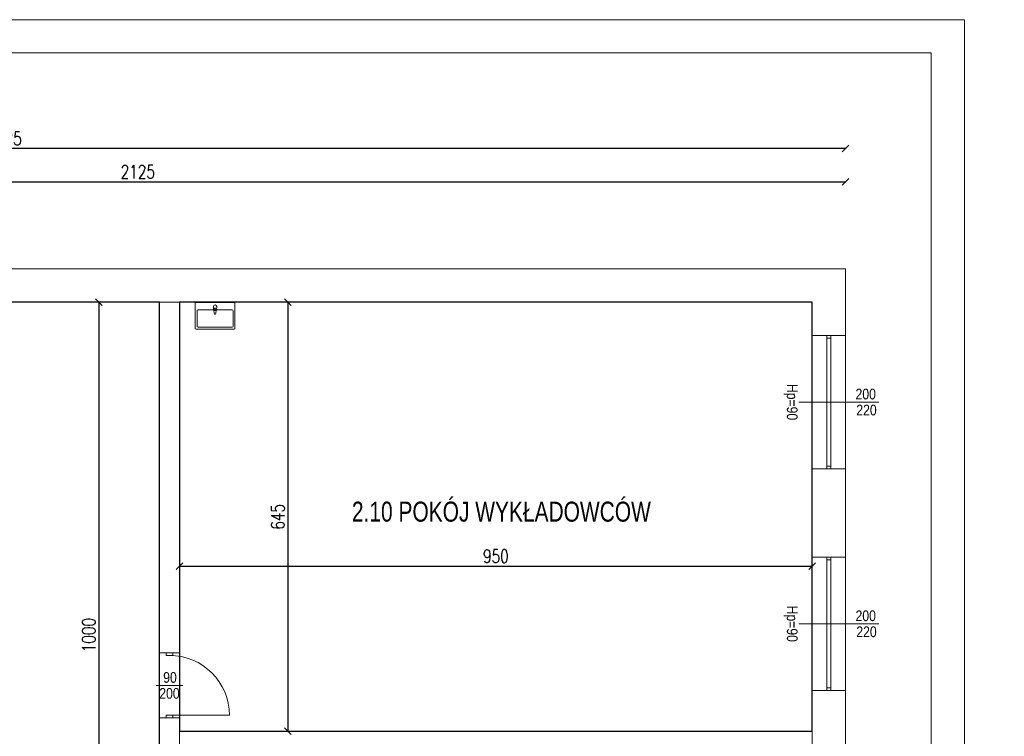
# Model space of a CAD drawing. Header units: metres. Extents: x 8472212 to 8494180, y 5728195 to 5779639.
# Tile 29 of 106: x 8477160 to 8478638, y 5735755 to 5736831. Entities that reach past the tile are written whole.
import ezdxf
from ezdxf.enums import TextEntityAlignment as Align

# ---------------------------------------------------------------- set-up
doc = ezdxf.new("R2010")
doc.units = ezdxf.units.M
doc.header["$MEASUREMENT"] = 0
doc.layers.get('0').update_dxf_attribs({"color": 250, "linetype": 'CONTINUOUS'})
doc.layers.get('Defpoints').update_dxf_attribs({"linetype": 'CONTINUOUS'})
doc.layers.add('!!powierzchnie', color=31, linetype='CONTINUOUS', plot=False)
for name, color, linetype, lineweight in [('!działowe', 253, 'CONTINUOUS', 13), ('!opisy', 255, 'CONTINUOUS', 9), ('!parapety', 21, 'CONTINUOUS', 9), ('!stolarka zew', 4, 'CONTINUOUS', 9), ('!ściany konstrukcyjne', 7, 'CONTINUOUS', 18), ('000 RZUTY STOLARKA DRZWIOWA WEW', 151, 'CONTINUOUS', 9), ('0A_MJ_tabelka', 252, 'CONTINUOUS', 5), ('0A_NIEwidoczne', 222, 'CONTINUOUS', 0), ('A_WYPOSAZENIE_Nr_pióra__21', 7, 'CONTINUOUS', 0), ('opisy', 2, 'CONTINUOUS', 5), ('opisy ramki linie', 101, 'CONTINUOUS', 5)]:
    doc.layers.add(name, color=color, linetype=linetype, lineweight=lineweight)
doc.layers.add('!montaz', color=253, linetype='CONTINUOUS', lineweight=9, transparency=0.5)
doc.styles.add('opis mały', font='ARIALN.TTF', dxfattribs={"height": 16})
doc.styles.get("Standard").update_dxf_attribs({"font": 'Simplex.SHX', "width": 0.75})
doc.dimstyles.new('ISO-25', dxfattribs={"dimtxt": 20, "dimasz": 10, "dimexe": 1.25, "dimexo": 0.625, "dimgap": 5, "dimtad": 1, "dimdec": 0, "dimtxsty": 'Standard', "dimblk": 'OBLIQUE', "dimcen": 2.5, "dimse1": 1, "dimse2": 1, "dimadec": 0, "dimazin": 0, "dimtfac": 1, "dimtdec": 0, "dimtmove": 0, "dimatfit": 3, "dimfxl": 1, "dimarcsym": 0})

# ---------------------------------------------------------------- blocks, each defined once
blk = doc.blocks.new('_Oblique')
at = {"color": 0, "linetype": 'ByBlock', "lineweight": -2}
blk.add_line((-0.5, -0.5), (0.5, 0.5), dxfattribs=at)
blk = doc.blocks.new('*D513')
at = {"layer": '!opisy', "color": 0, "linetype": 'Continuous', "lineweight": -2, "transparency": 16777216}
blk.add_line((8477278.3, 5736406.8), (8477278.3, 5735406.8), dxfattribs=at)
at = {"layer": 'Defpoints', "color": 0, "linetype": 'Continuous', "transparency": 16777216}
for p in [(8477369.5, 5736406.8), (8477069.5, 5735406.8), (8477278.3, 5735406.8)]:
    blk.add_point(p, dxfattribs=at)
at = {"layer": '!opisy', "color": 0, "linetype": 'Continuous', "lineweight": -2, "transparency": 16777216, "xscale": 10, "yscale": 10, "zscale": 10}
for p, rotation in [((8477278.3, 5736406.8), 90), ((8477278.3, 5735406.8), 270)]:
    blk.add_blockref('_Oblique', p, dxfattribs=dict(at, rotation=rotation))
at = {"layer": '!opisy', "color": 0, "linetype": 'Continuous', "transparency": 16777216, "insert": (8477263.3, 5735906.8), "char_height": 20, "attachment_point": 5, "rotation": 90}
blk.add_mtext('1000', dxfattribs=at)
blk = doc.blocks.new('*D533')
at = {"layer": '!opisy', "color": 0, "linetype": 'Continuous', "lineweight": -2, "transparency": 16777216}
blk.add_line((8477399.5, 5736010.2), (8478349.5, 5736010.2), dxfattribs=at)
at = {"layer": 'Defpoints', "color": 0, "linetype": 'Continuous', "transparency": 16777216}
for p in [(8477399.5, 5736406.8), (8478349.5, 5736406.8), (8478349.5, 5736010.2)]:
    blk.add_point(p, dxfattribs=at)
at = {"layer": '!opisy', "color": 0, "linetype": 'Continuous', "lineweight": -2, "transparency": 16777216, "xscale": 10, "yscale": 10, "zscale": 10, "rotation": 180}
blk.add_blockref('_Oblique', (8477399.5, 5736010.2), dxfattribs=at)
at = {"layer": '!opisy', "color": 0, "linetype": 'Continuous', "lineweight": -2, "transparency": 16777216, "xscale": 10, "yscale": 10, "zscale": 10}
blk.add_blockref('_Oblique', (8478349.5, 5736010.2), dxfattribs=at)
at = {"layer": '!opisy', "color": 0, "linetype": 'Continuous', "transparency": 16777216, "insert": (8477874.5, 5736025.2), "char_height": 20, "attachment_point": 5}
blk.add_mtext('950', dxfattribs=at)
blk = doc.blocks.new('*D534')
at = {"layer": '!opisy', "color": 0, "linetype": 'Continuous', "lineweight": -2, "transparency": 16777216}
blk.add_line((8476274.5, 5736587.7), (8478399.5, 5736587.7), dxfattribs=at)
at = {"layer": 'Defpoints', "color": 0, "linetype": 'Continuous', "transparency": 16777216}
for p in [(8478399.5, 5736587.7), (8476274.5, 5736298.2), (8478399.5, 5736298.2)]:
    blk.add_point(p, dxfattribs=at)
at = {"layer": '!opisy', "color": 0, "linetype": 'Continuous', "lineweight": -2, "transparency": 16777216, "xscale": 10, "yscale": 10, "zscale": 10, "rotation": 180}
blk.add_blockref('_Oblique', (8476274.5, 5736587.7), dxfattribs=at)
at = {"layer": '!opisy', "color": 0, "linetype": 'Continuous', "lineweight": -2, "transparency": 16777216, "xscale": 10, "yscale": 10, "zscale": 10}
blk.add_blockref('_Oblique', (8478399.5, 5736587.7), dxfattribs=at)
at = {"layer": '!opisy', "color": 0, "linetype": 'Continuous', "transparency": 16777216, "insert": (8477337, 5736602.7), "char_height": 20, "attachment_point": 5}
blk.add_mtext('2125', dxfattribs=at)
blk = doc.blocks.new('*D536')
at = {"layer": '!opisy', "color": 0, "linetype": 'Continuous', "lineweight": -2, "transparency": 16777216}
blk.add_line((8478399.5, 5736637.7), (8475874.5, 5736637.7), dxfattribs=at)
at = {"layer": 'Defpoints', "color": 0, "linetype": 'Continuous', "transparency": 16777216}
for p in [(8475874.5, 5736637.7), (8478399.5, 5736348.2), (8475874.5, 5735348.2)]:
    blk.add_point(p, dxfattribs=at)
at = {"layer": '!opisy', "color": 0, "linetype": 'Continuous', "lineweight": -2, "transparency": 16777216, "xscale": 10, "yscale": 10, "zscale": 10, "rotation": 180}
blk.add_blockref('_Oblique', (8475874.5, 5736637.7), dxfattribs=at)
at = {"layer": '!opisy', "color": 0, "linetype": 'Continuous', "lineweight": -2, "transparency": 16777216, "xscale": 10, "yscale": 10, "zscale": 10}
blk.add_blockref('_Oblique', (8478399.5, 5736637.7), dxfattribs=at)
at = {"layer": '!opisy', "color": 0, "linetype": 'Continuous', "transparency": 16777216, "insert": (8477137, 5736652.7), "char_height": 20, "attachment_point": 5}
blk.add_mtext('2525', dxfattribs=at)
blk = doc.blocks.new('*D537')
at = {"layer": '!opisy', "color": 0, "linetype": 'Continuous', "lineweight": -2, "transparency": 16777216}
blk.add_line((8477562, 5736406.8), (8477562, 5735762.3), dxfattribs=at)
at = {"layer": 'Defpoints', "color": 0, "linetype": 'Continuous', "transparency": 16777216}
for p in [(8477399.5, 5736406.8), (8477399.5, 5735762.3), (8477562, 5735762.3)]:
    blk.add_point(p, dxfattribs=at)
at = {"layer": '!opisy', "color": 0, "linetype": 'Continuous', "lineweight": -2, "transparency": 16777216, "xscale": 10, "yscale": 10, "zscale": 10}
for p, rotation in [((8477562, 5736406.8), 90), ((8477562, 5735762.3), 270)]:
    blk.add_blockref('_Oblique', p, dxfattribs=dict(at, rotation=rotation))
at = {"layer": '!opisy', "color": 0, "linetype": 'Continuous', "transparency": 16777216, "insert": (8477547, 5736084.5), "char_height": 20, "attachment_point": 5, "rotation": 90}
blk.add_mtext('645', dxfattribs=at)
blk = doc.blocks.new('*U443')
at = {"layer": '!parapety'}
for p, q in [((7761.5, -4380.1), (7961.5, -4380.1)), ((7761.5, -4430.1), (7961.5, -4430.1))]:
    blk.add_line(p, q, dxfattribs=at)
at = {"layer": '!stolarka zew'}
for p, q in [((7961.5, -4402.1), (7761.5, -4402.1)), ((7765.5, -4402.1), (7765.5, -4408.1)), ((7957.5, -4402.1), (7957.5, -4408.1)), ((7961.5, -4408.1), (7761.5, -4408.1))]:
    blk.add_line(p, q, dxfattribs=at)
at = {"layer": '!ściany konstrukcyjne'}
for p, q in [((7761.5, -4430.1), (7761.5, -4380.1)), ((7961.5, -4430.1), (7961.5, -4380.1))]:
    blk.add_line(p, q, dxfattribs=at)
at = {"layer": 'opisy ramki linie'}
for p, q in [((7861.5, -4330.1), (7861.5, -4380.1)), ((7861.5, -4380.1), (7861.5, -4450.1))]:
    blk.add_line(p, q, dxfattribs=at)
at = {"layer": 'opisy', "style": 'opis mały', "flags": 8}
for tag, p in [('SZEROKOŚĆ_OKNO', (7857.5, -4365.1)), ('WYSOKOŚĆ_OKNO', (7881.5, -4363.9))]:
    blk.add_attdef(tag, p, '', height=16, rotation=90, dxfattribs=at)
blk.add_attdef('WYSOKOŚĆ_PARAPETU', text='', height=16, dxfattribs=at).set_placement((7861.5, -4460.1), align=Align.MIDDLE_CENTER)
blk = doc.blocks.new('*U450')
at = {"layer": '!parapety'}
for p, q in [((7761.5, -4380.1), (7961.5, -4380.1)), ((7761.5, -4430.1), (7961.5, -4430.1))]:
    blk.add_line(p, q, dxfattribs=at)
at = {"layer": '!stolarka zew'}
for p, q in [((7961.5, -4402.1), (7761.5, -4402.1)), ((7765.5, -4402.1), (7765.5, -4408.1)), ((7957.5, -4402.1), (7957.5, -4408.1)), ((7961.5, -4408.1), (7761.5, -4408.1))]:
    blk.add_line(p, q, dxfattribs=at)
at = {"layer": '!ściany konstrukcyjne'}
for p, q in [((7761.5, -4430.1), (7761.5, -4380.1)), ((7961.5, -4430.1), (7961.5, -4380.1))]:
    blk.add_line(p, q, dxfattribs=at)
at = {"layer": 'opisy ramki linie'}
for p, q in [((7861.5, -4330.1), (7861.5, -4380.1)), ((7861.5, -4380.1), (7861.5, -4450.1))]:
    blk.add_line(p, q, dxfattribs=at)
at = {"layer": 'opisy', "style": 'opis mały', "flags": 8}
for tag, p in [('SZEROKOŚĆ_OKNO', (7857.5, -4365.1)), ('WYSOKOŚĆ_OKNO', (7881.5, -4363.9))]:
    blk.add_attdef(tag, p, '', height=16, rotation=90, dxfattribs=at)
blk.add_attdef('WYSOKOŚĆ_PARAPETU', text='', height=16, dxfattribs=at).set_placement((7861.5, -4460.1), align=Align.MIDDLE_CENTER)
blk = doc.blocks.new('*U691')
for p, q in [((44, 5), (40, 5)), ((44, -5), (44, 5)), ((134, -5), (134, 5)), ((134, 5), (138, 5)), ((134, 0), (134, -90)), ((44, -5), (40, -5)), ((134, -5), (138, -5))]:
    blk.add_line(p, q)
blk.add_arc((134, 0), 90, 180, 270)
at = {"layer": 'opisy'}
blk.add_line((89, -20), (89, 20), dxfattribs=at)
at = {"layer": 'opisy', "style": 'opis mały', "flags": 8}
for tag, p in [('SZEROKOŚĆ_DRZWI_AUTO', (85.1, -0.7)), ('WYSOKOŚĆ_DRZWI', (109, 0))]:
    blk.add_attdef(tag, text='', height=16, rotation=90, dxfattribs=at).set_placement(p, align=Align.CENTER)
blk = doc.blocks.new('Umywalka 20_2')
at = {"layer": 'A_WYPOSAZENIE_Nr_pióra__21', "color": 7, "linetype": 'Continuous', "lineweight": 0}
for p, q in [((-285, 0), (285, 0)), ((-300, -385), (-300, -15)), ((-270, -355), (-270, -125)), ((-255, -110), (255, -110)), ((-25, -60), (-21, -102)), ((-18, -111), (-11, -164)), ((-14, -100), (-14, -85)), ((-14, -85), (14, -85)), ((11, -164), (18, -111)), ((14, -85), (14, -100)), ((21, -102), (25, -60)), ((270, -125), (270, -355)), ((300, -15), (300, -385)), ((285, -400), (-285, -400)), ((255, -370), (-255, -370))]:
    blk.add_line(p, q, dxfattribs=at)
for centre, radius, start, end in [((-285, -15), 15, 90, 180), ((285, -15), 15, 0, 90), ((-255, -125), 15, 90, 180), ((0, -60), 25, 0, 180), ((0, -100), 21.1, 185.1696, 212.771), ((0, -100), 21.1, 212.771, 327.229), ((0, -100), 13.6, 180, 0), ((0, -100), 21.1, 327.229, 354.8304), ((255, -125), 15, 0, 90), ((0, -163), 11.2, 187.1389, 352.8611), ((-285, -385), 15, 180, 270), ((-255, -355), 15, 180, 270), ((255, -355), 15, 270, 0), ((285, -385), 15, 270, 0)]:
    blk.add_arc(centre, radius, start, end, dxfattribs=at)

msp = doc.modelspace()

# ---------------------------------------------------------------- linework, layer by layer
at = {"layer": '!!powierzchnie', "linetype": 'Continuous'}
for points in [[(8476654.5, 5735406.8), (8476654.5, 5734696.8), (8477369.5, 5734696.8), (8477369.5, 5736406.8), (8477069.5, 5736406.8), (8477069.5, 5735406.8), (8476654.5, 5735406.8)], [(8477399.5, 5736406.8), (8477399.5, 5735762.3), (8478349.5, 5735762.3), (8478349.5, 5736406.8), (8477399.5, 5736406.8)]]:
    msp.add_lwpolyline(points, dxfattribs=at)
at = {"layer": '!działowe', "linetype": 'Continuous'}
msp.add_line((8477399.5, 5735762.3), (8478349.5, 5735762.3), dxfattribs=at)
at = {"layer": '!ściany konstrukcyjne', "linetype": 'Continuous'}
for p, q in [((8477369.5, 5735880.3), (8477369.5, 5736406.8)), ((8477399.5, 5736406.8), (8477399.5, 5735880.3)), ((8477399.5, 5735880.3), (8477369.5, 5735880.3)), ((8477369.5, 5735692.3), (8477369.5, 5735782.3)), ((8477399.5, 5735782.3), (8477369.5, 5735782.3)), ((8477399.5, 5735782.3), (8477399.5, 5735692.3))]:
    msp.add_line(p, q, dxfattribs=at)
for points in [[(8476274.5, 5736456.8), (8478399.5, 5736456.8), (8478399.5, 5736356.8)], [(8476324.5, 5736406.8), (8478349.5, 5736406.8), (8478349.5, 5736356.8)], [(8478349.5, 5736156.8), (8478349.5, 5736023.8)], [(8478399.5, 5736156.8), (8478399.5, 5736023.8)], [(8478349.5, 5735823.8), (8478349.5, 5735691.8)], [(8478399.5, 5735823.8), (8478399.5, 5735691.8)]]:
    msp.add_lwpolyline(points, dxfattribs=at)
at = {"layer": '0A_MJ_tabelka', "color": 7, "lineweight": 0}
msp.add_line((8478528, 5736781.1), (8475658, 5736781.1), dxfattribs=at)
at = {"layer": '0A_MJ_tabelka', "color": 7}
msp.add_line((8478528, 5736781.1), (8478528, 5732681.1), dxfattribs=at)
at = {"layer": '0A_NIEwidoczne', "lineweight": 0}
for q in [(8475608, 5736831.1), (8478578, 5732631.1)]:
    msp.add_line((8478578, 5736831.1), q, dxfattribs=at)

# ---------------------------------------------------------------- block references
at = {"layer": '!montaz', "linetype": 'Continuous', "lineweight": 0, "xscale": -0.1, "yscale": 0.1, "zscale": 100}
msp.add_blockref('Umywalka 20_2', (8477452.9, 5736406.1), dxfattribs=at)
at = {"layer": '!ściany konstrukcyjne'}
ref = msp.add_blockref('*U443', (8482779.6, 5744118.2), dxfattribs=dict(at, rotation=270))
ref.add_attrib('WYSOKOŚĆ_OKNO', '220', (8478415.7, 5736236.8), dxfattribs={"layer": 'opisy', "height": 16, "style": 'opis mały'})
ref.add_attrib('WYSOKOŚĆ_PARAPETU', 'Hp=90', dxfattribs={"layer": 'opisy', "height": 16, "rotation": 270, "style": 'opis mały'}).set_placement((8478319.5, 5736256.8), align=Align.MIDDLE_CENTER)
ref.add_attrib('SZEROKOŚĆ_OKNO', '200', (8478414.5, 5736260.8), dxfattribs={"layer": 'opisy', "height": 16, "style": 'opis mały'})
ref = msp.add_blockref('*U450', (8482779.6, 5743785.2), dxfattribs=dict(at, rotation=270))
ref.add_attrib('WYSOKOŚĆ_OKNO', '220', (8478415.7, 5735903.8), dxfattribs={"layer": 'opisy', "height": 16, "style": 'opis mały'})
ref.add_attrib('WYSOKOŚĆ_PARAPETU', 'Hp=90', dxfattribs={"layer": 'opisy', "height": 16, "rotation": 270, "style": 'opis mały'}).set_placement((8478319.5, 5735923.8), align=Align.MIDDLE_CENTER)
ref.add_attrib('SZEROKOŚĆ_OKNO', '200', (8478414.5, 5735927.8), dxfattribs={"layer": 'opisy', "height": 16, "style": 'opis mały'})
at = {"layer": '000 RZUTY STOLARKA DRZWIOWA WEW'}
ref = msp.add_blockref('*U691', (8477384.5, 5735920.3), dxfattribs=dict(at, xscale=-1, rotation=90))
ref.add_attrib('SZEROKOŚĆ_DRZWI_AUTO', '90', dxfattribs={"layer": 'opisy', "height": 16, "style": 'opis mały', "flags": 8}).set_placement((8477385.3, 5735835.2), align=Align.CENTER)
ref.add_attrib('WYSOKOŚĆ_DRZWI', '200', dxfattribs={"layer": 'opisy', "height": 16, "style": 'opis mały', "flags": 8}).set_placement((8477384.5, 5735811.3), align=Align.CENTER)

# ---------------------------------------------------------------- texts
at = {"layer": '!opisy', "linetype": 'Continuous', "insert": (8477437.4, 5736107.2), "char_height": 30, "attachment_point": 1}
msp.add_mtext_dynamic_manual_height_columns('\\pi221.02;{\\fArial|b0|i0|c238|p34;2.10 POKÓJ WYKŁADOWCÓW}', width=889.628, gutter_width=12.5, heights=[0], dxfattribs=at)

# ---------------------------------------------------------------- dimensions: what is measured, and where the dimension line sits
at = {"layer": '!opisy', "linetype": 'Continuous'}
for base, p1, p2, picture, middle in [((8475874.5, 5736637.7), (8478399.5, 5736348.2), (8475874.5, 5735348.2), '*D536', (8477137, 5736652.7)), ((8478399.5, 5736587.7), (8476274.5, 5736298.2), (8478399.5, 5736298.2), '*D534', (8477337, 5736602.7)), ((8478349.5, 5736010.2), (8477399.5, 5736406.8), (8478349.5, 5736406.8), '*D533', (8477874.5, 5736025.2))]:
    dim = msp.add_linear_dim(base=base, p1=p1, p2=p2, dimstyle='ISO-25', dxfattribs=at)
    dim.commit()
    dim.dimension.update_dxf_attribs({"geometry": picture, "text_midpoint": middle})
for base, p1, p2, picture, middle in [((8477278.3, 5735406.8), (8477369.5, 5736406.8), (8477069.5, 5735406.8), '*D513', (8477263.3, 5735906.8)), ((8477562.0149924, 5735762.2609014), (8477399.5316199, 5736406.7609014), (8477399.5316199, 5735762.2609014), '*D537', (8477547.0149924, 5736084.5109014))]:
    dim = msp.add_linear_dim(base=base, p1=p1, p2=p2, angle=90, dimstyle='ISO-25', dxfattribs=at)
    dim.commit()
    dim.dimension.update_dxf_attribs({"geometry": picture, "text_midpoint": middle})

doc.saveas('drawing.dxf')
